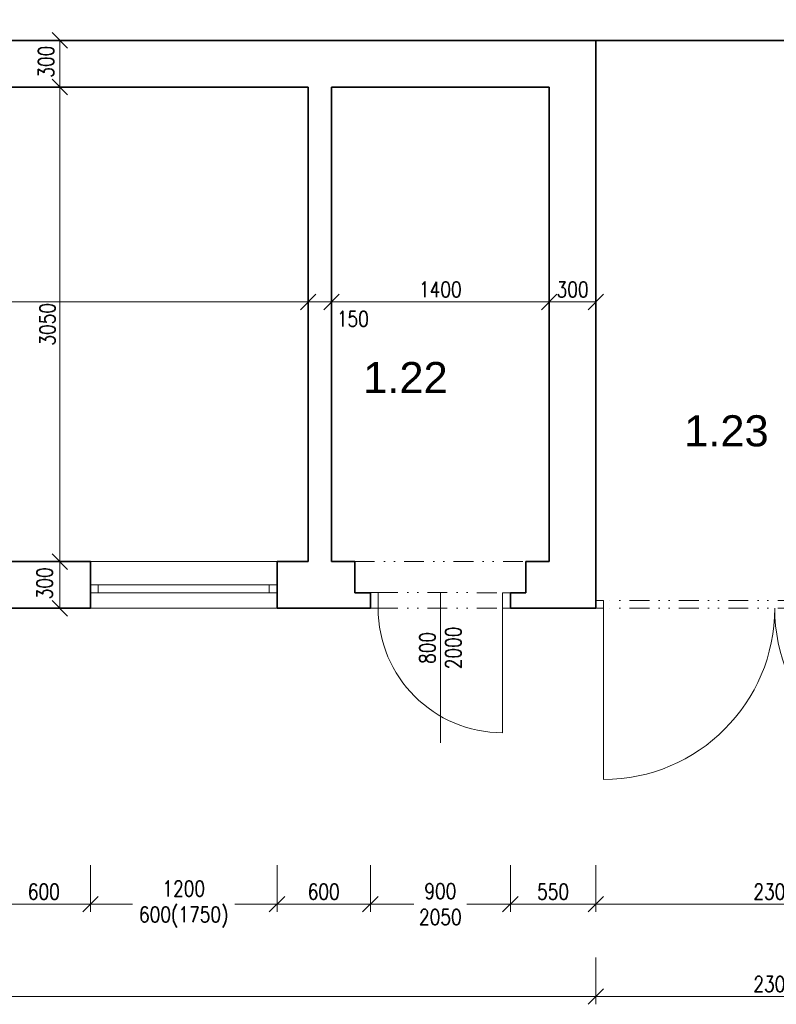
# Model space of a CAD drawing. Header units: millimetres. Extents: x -485339 to 286898, y -1189934 to 1602269.
# Tile 120 of 230: x 89040 to 93906, y -1099931 to -1093602. Entities that reach past the tile are written whole.
import ezdxf

# ---------------------------------------------------------------- set-up
doc = ezdxf.new("R2010")
doc.units = ezdxf.units.MM
doc.header["$LTSCALE"] = 10
doc.linetypes.add('DĚLICÍ2', pattern=[15.875, 6.35, -3.175, 0, -3.175, 0, -3.175])
doc.layers.get('Defpoints').update_dxf_attribs({"lineweight": 0})
for name, color, linetype, lineweight in [('St__otvory_dveře', 40, 'Continuous', 18), ('St_kóty', 132, 'Continuous', 18), ('St_otvory_okna', 40, 'Continuous', 18), ('St_plocha_místnosti', 250, 'Continuous', 18), ('St_popis_otvory', 40, 'Continuous', 18), ('St_sloupy_konstrukce haly', 5, 'Continuous', 35), ('St_čáry_nad', 250, 'DĚLICÍ2', 18), ('St_čáry_obrys', 5, 'Continuous', 35), ('St_čáry_plné', 250, 'Continuous', 18)]:
    doc.layers.add(name, color=color, linetype=linetype, lineweight=lineweight)
doc.styles.add('Andy', font='arial.ttf')
doc.styles.get("Standard").update_dxf_attribs({"font": 'simplex.shx', "width": 0.8})
doc.linetypes.add('ZIGZAG', pattern='A,0.00254,-5.08,[131,ltypeshp.shx,S=5.08,R=0,X=-5.08,Y=0],-10.16,[131,ltypeshp.shx,S=5.08,R=180,X=5.08,Y=0],-5.08', length=20.32254)
doc.dimstyles.new('stavebníM50 vnitřní', dxfattribs={"dimtxt": 100, "dimasz": 100, "dimexe": 50, "dimexo": 100, "dimgap": 30, "dimtad": 1, "dimdec": 0, "dimtxsty": 'Standard', "dimblk": 'OBLIQUE', "dimcen": 2.5, "dimclrd": 256, "dimclre": 256, "dimclrt": 256, "dimadec": 0, "dimazin": 0, "dimtfac": 1, "dimtdec": 0, "dimtmove": 2, "dimatfit": 2, "dimldrblk": 'OBLIQUE', "dimfxl": 250, "dimfxlon": 1, "dimlwd": -1, "dimlwe": -1, "dimarcsym": 0})

# ---------------------------------------------------------------- blocks, each defined once
blk = doc.blocks.new('G$CC1796412')
at = {"layer": 'St__otvory_dveře', "color": 0, "ltscale": 2}
blk.add_lwpolyline([(850, 0.8), (850, 800.8)], dxfattribs=at)
at = {"layer": 'St__otvory_dveře', "ltscale": 2}
for points in [[(50, 0), (0, 0), (0, -100), (50, -100)], [(900, 0.8), (850, 0.8), (850, -99.2), (900, -99.2)]]:
    blk.add_lwpolyline(points, close=True, dxfattribs=at)
at = {"layer": 'St__otvory_dveře', "linetype": 'DĚLICÍ2', "ltscale": 2}
for points in [[(50, 0), (850, 0.8)], [(50, -100), (850, -99.2)]]:
    blk.add_lwpolyline(points, dxfattribs=at)
at = {"layer": 'St__otvory_dveře', "color": 0, "ltscale": 2}
blk.add_arc((850, 0.8), 800, 90, 180, dxfattribs=at)
blk = doc.blocks.new('G$C09EC9A76')
at = {"layer": 'St_otvory_okna', "ltscale": 2}
for points in [[(1200, 50), (0, 50), (0, 0), (1200, 0)], [(0, 50), (50, 50), (50, 0), (0, 0)], [(1200, 50), (1150, 50), (1150, 0), (1200, 0)]]:
    blk.add_lwpolyline(points, close=True, dxfattribs=at)
blk = doc.blocks.new('G$C96BA53D1')
at = {"layer": 'St__otvory_dveře', "ltscale": 2}
for points in [[(0, -50), (50, -50), (50, 0), (0, 0)], [(2250, -50), (2300, -50), (2300, 0), (2250, 0)]]:
    blk.add_lwpolyline(points, close=True, dxfattribs=at)
at = {"layer": 'St__otvory_dveře', "linetype": 'DĚLICÍ2', "ltscale": 2}
for points in [[(2250, 0), (50, 0)], [(2250, -50), (50, -50)]]:
    blk.add_lwpolyline(points, dxfattribs=at)
at = {"layer": 'St__otvory_dveře', "ltscale": 2}
for points in [[(50, -50), (50, -1150)], [(2250, -50), (2250, -1150)]]:
    blk.add_lwpolyline(points, dxfattribs=at)
for centre, start, end in [((50, -50), 270, 0), ((2250, -50), 180, 270)]:
    blk.add_arc(centre, 1100, start, end, dxfattribs=at)
blk = doc.blocks.new('_OBLIQUE')
at = {"color": 0, "linetype": 'ByBlock'}
blk.add_line((-0.5, -0.5), (0.5, 0.5), dxfattribs=at)
blk = doc.blocks.new('*D5994')
at = {"layer": 'Defpoints', "color": 0}
for p in [(88895.3, -1096791.5), (89495.3, -1096791.5), (89495.3, -1099287)]:
    blk.add_point(p, dxfattribs=at)
at = {"layer": 'St_kóty'}
for p, q in [((88895.3, -1099037), (88895.3, -1099337)), ((89495.3, -1099037), (89495.3, -1099337)), ((88895.3, -1099287), (89495.3, -1099287))]:
    blk.add_line(p, q, dxfattribs=at)
at = {"layer": 'St_kóty', "linetype": 'ByBlock', "xscale": 100, "yscale": 100, "zscale": 100, "rotation": 180}
blk.add_blockref('_OBLIQUE', (88895.3, -1099287), dxfattribs=at)
at = {"layer": 'St_kóty', "linetype": 'ByBlock', "xscale": 100, "yscale": 100, "zscale": 100}
blk.add_blockref('_OBLIQUE', (89495.3, -1099287), dxfattribs=at)
at = {"layer": 'St_kóty', "insert": (89195.3, -1099207), "char_height": 100, "attachment_point": 5}
blk.add_mtext('600', dxfattribs=at)
blk = doc.blocks.new('*D5995')
at = {"layer": 'Defpoints', "color": 0}
for p in [(89495.3, -1096791.5), (90695.3, -1096791.5), (90695.3, -1099287)]:
    blk.add_point(p, dxfattribs=at)
at = {"layer": 'St_kóty'}
for p, q in [((89495.3, -1099037), (89495.3, -1099337)), ((90695.3, -1099037), (90695.3, -1099337)), ((89495.3, -1099287), (89766.2, -1099287)), ((90695.3, -1099287), (90424.3, -1099287))]:
    blk.add_line(p, q, dxfattribs=at)
at = {"layer": 'St_kóty', "linetype": 'ByBlock', "xscale": 100, "yscale": 100, "zscale": 100, "rotation": 180}
blk.add_blockref('_OBLIQUE', (89495.3, -1099287), dxfattribs=at)
at = {"layer": 'St_kóty', "linetype": 'ByBlock', "xscale": 100, "yscale": 100, "zscale": 100}
blk.add_blockref('_OBLIQUE', (90695.3, -1099287), dxfattribs=at)
at = {"layer": 'St_kóty', "insert": (90095.3, -1099287), "char_height": 100, "attachment_point": 5}
blk.add_mtext('1200\\P600(1750)', dxfattribs=at)
blk = doc.blocks.new('*D5996')
at = {"layer": 'Defpoints', "color": 0}
for p in [(90695.3, -1096791.5), (91295.3, -1096791.5), (91295.3, -1099287)]:
    blk.add_point(p, dxfattribs=at)
at = {"layer": 'St_kóty'}
for p, q in [((90695.3, -1099037), (90695.3, -1099337)), ((91295.3, -1099037), (91295.3, -1099337)), ((90695.3, -1099287), (91295.3, -1099287))]:
    blk.add_line(p, q, dxfattribs=at)
at = {"layer": 'St_kóty', "linetype": 'ByBlock', "xscale": 100, "yscale": 100, "zscale": 100, "rotation": 180}
blk.add_blockref('_OBLIQUE', (90695.3, -1099287), dxfattribs=at)
at = {"layer": 'St_kóty', "linetype": 'ByBlock', "xscale": 100, "yscale": 100, "zscale": 100}
blk.add_blockref('_OBLIQUE', (91295.3, -1099287), dxfattribs=at)
at = {"layer": 'St_kóty', "insert": (90995.3, -1099207), "char_height": 100, "attachment_point": 5}
blk.add_mtext('600', dxfattribs=at)
blk = doc.blocks.new('*D5997')
at = {"layer": 'Defpoints', "color": 0}
for p in [(91295.3, -1096791.5), (92195.3, -1096791.5), (92195.3, -1099287)]:
    blk.add_point(p, dxfattribs=at)
at = {"layer": 'St_kóty'}
for p, q in [((91295.3, -1099037), (91295.3, -1099337)), ((92195.3, -1099037), (92195.3, -1099337)), ((91295.3, -1099287), (91574.3, -1099287)), ((92195.3, -1099287), (91916.2, -1099287))]:
    blk.add_line(p, q, dxfattribs=at)
at = {"layer": 'St_kóty', "linetype": 'ByBlock', "xscale": 100, "yscale": 100, "zscale": 100, "rotation": 180}
blk.add_blockref('_OBLIQUE', (91295.3, -1099287), dxfattribs=at)
at = {"layer": 'St_kóty', "linetype": 'ByBlock', "xscale": 100, "yscale": 100, "zscale": 100}
blk.add_blockref('_OBLIQUE', (92195.3, -1099287), dxfattribs=at)
at = {"layer": 'St_kóty', "insert": (91745.3, -1099287), "char_height": 100, "attachment_point": 5}
blk.add_mtext('900\\P2050', dxfattribs=at)
blk = doc.blocks.new('*D5998')
at = {"layer": 'Defpoints', "color": 0}
for p in [(92195.3, -1096791.5), (92745.3, -1096791.5), (92745.3, -1099287)]:
    blk.add_point(p, dxfattribs=at)
at = {"layer": 'St_kóty'}
for p, q in [((92195.3, -1099037), (92195.3, -1099337)), ((92745.3, -1099037), (92745.3, -1099337)), ((92195.3, -1099287), (92745.3, -1099287))]:
    blk.add_line(p, q, dxfattribs=at)
at = {"layer": 'St_kóty', "linetype": 'ByBlock', "xscale": 100, "yscale": 100, "zscale": 100, "rotation": 180}
blk.add_blockref('_OBLIQUE', (92195.3, -1099287), dxfattribs=at)
at = {"layer": 'St_kóty', "linetype": 'ByBlock', "xscale": 100, "yscale": 100, "zscale": 100}
blk.add_blockref('_OBLIQUE', (92745.3, -1099287), dxfattribs=at)
at = {"layer": 'St_kóty', "insert": (92470.3, -1099207), "char_height": 100, "attachment_point": 5}
blk.add_mtext('550', dxfattribs=at)
blk = doc.blocks.new('*D5999')
at = {"layer": 'Defpoints', "color": 0}
for p in [(92745.3, -1096791.5), (95045.3, -1097641.5), (95045.3, -1099287)]:
    blk.add_point(p, dxfattribs=at)
at = {"layer": 'St_kóty'}
for p, q in [((92745.3, -1099037), (92745.3, -1099337)), ((95045.3, -1099037), (95045.3, -1099337)), ((92745.3, -1099287), (95045.3, -1099287))]:
    blk.add_line(p, q, dxfattribs=at)
at = {"layer": 'St_kóty', "linetype": 'ByBlock', "xscale": 100, "yscale": 100, "zscale": 100, "rotation": 180}
blk.add_blockref('_OBLIQUE', (92745.3, -1099287), dxfattribs=at)
at = {"layer": 'St_kóty', "linetype": 'ByBlock', "xscale": 100, "yscale": 100, "zscale": 100}
blk.add_blockref('_OBLIQUE', (95045.3, -1099287), dxfattribs=at)
at = {"layer": 'St_kóty', "insert": (93895.3, -1099207), "char_height": 100, "attachment_point": 5}
blk.add_mtext('2300', dxfattribs=at)
blk = doc.blocks.new('*D6007')
at = {"layer": 'Defpoints', "color": 0}
for p in [(83245.3, -1097385.4), (92745.3, -1097385.4), (92745.3, -1099881)]:
    blk.add_point(p, dxfattribs=at)
at = {"layer": 'St_kóty'}
for p, q in [((83245.3, -1099631), (83245.3, -1099931)), ((92745.3, -1099631), (92745.3, -1099931)), ((83245.3, -1099881), (92745.3, -1099881))]:
    blk.add_line(p, q, dxfattribs=at)
at = {"layer": 'St_kóty', "linetype": 'ByBlock', "xscale": 100, "yscale": 100, "zscale": 100, "rotation": 180}
blk.add_blockref('_OBLIQUE', (83245.3, -1099881), dxfattribs=at)
at = {"layer": 'St_kóty', "linetype": 'ByBlock', "xscale": 100, "yscale": 100, "zscale": 100}
blk.add_blockref('_OBLIQUE', (92745.3, -1099881), dxfattribs=at)
at = {"layer": 'St_kóty', "insert": (87995.3, -1099801), "char_height": 100, "attachment_point": 5}
blk.add_mtext('9500', dxfattribs=at)
blk = doc.blocks.new('*D6008')
at = {"layer": 'Defpoints', "color": 0}
for p in [(92745.3, -1097385.4), (95045.3, -1098235.4), (95045.3, -1099881)]:
    blk.add_point(p, dxfattribs=at)
at = {"layer": 'St_kóty'}
for p, q in [((92745.3, -1099631), (92745.3, -1099931)), ((95045.3, -1099631), (95045.3, -1099931)), ((92745.3, -1099881), (95045.3, -1099881))]:
    blk.add_line(p, q, dxfattribs=at)
at = {"layer": 'St_kóty', "linetype": 'ByBlock', "xscale": 100, "yscale": 100, "zscale": 100, "rotation": 180}
blk.add_blockref('_OBLIQUE', (92745.3, -1099881), dxfattribs=at)
at = {"layer": 'St_kóty', "linetype": 'ByBlock', "xscale": 100, "yscale": 100, "zscale": 100}
blk.add_blockref('_OBLIQUE', (95045.3, -1099881), dxfattribs=at)
at = {"layer": 'St_kóty', "insert": (93895.3, -1099801), "char_height": 100, "attachment_point": 5}
blk.add_mtext('2300', dxfattribs=at)
blk = doc.blocks.new('*D6048')
at = {"layer": 'Defpoints', "color": 0}
for p in [(92745.3, -1090603.1), (82055.3, -1093285.5), (92745.3, -1094586.3)]:
    blk.add_point(p, dxfattribs=at)
at = {"layer": 'St_kóty'}
for p, q in [((82055.3, -1090853.1), (82055.3, -1090553.1)), ((92745.3, -1090853.1), (92745.3, -1090553.1)), ((82055.3, -1090603.1), (92745.3, -1090603.1))]:
    blk.add_line(p, q, dxfattribs=at)
at = {"layer": 'St_kóty', "linetype": 'ByBlock', "xscale": 100, "yscale": 100, "zscale": 100, "rotation": 180}
blk.add_blockref('_OBLIQUE', (82055.3, -1090603.1), dxfattribs=at)
at = {"layer": 'St_kóty', "linetype": 'ByBlock', "xscale": 100, "yscale": 100, "zscale": 100}
blk.add_blockref('_OBLIQUE', (92745.3, -1090603.1), dxfattribs=at)
at = {"layer": 'St_kóty', "insert": (87400.3, -1090523.1), "char_height": 100, "attachment_point": 5}
blk.add_mtext('10690', dxfattribs=at)
blk = doc.blocks.new('*D6049')
at = {"layer": 'Defpoints', "color": 0}
for p in [(95045.3, -1090603.1), (92745.3, -1094586.3), (95045.3, -1094586.3)]:
    blk.add_point(p, dxfattribs=at)
at = {"layer": 'St_kóty'}
for p, q in [((92745.3, -1090853.1), (92745.3, -1090553.1)), ((95045.3, -1090853.1), (95045.3, -1090553.1)), ((92745.3, -1090603.1), (95045.3, -1090603.1))]:
    blk.add_line(p, q, dxfattribs=at)
at = {"layer": 'St_kóty', "linetype": 'ByBlock', "xscale": 100, "yscale": 100, "zscale": 100, "rotation": 180}
blk.add_blockref('_OBLIQUE', (92745.3, -1090603.1), dxfattribs=at)
at = {"layer": 'St_kóty', "linetype": 'ByBlock', "xscale": 100, "yscale": 100, "zscale": 100}
blk.add_blockref('_OBLIQUE', (95045.3, -1090603.1), dxfattribs=at)
at = {"layer": 'St_kóty', "insert": (93895.3, -1090523.1), "char_height": 100, "attachment_point": 5}
blk.add_mtext('2300', dxfattribs=at)
blk = doc.blocks.new('*D6052')
at = {"layer": 'Defpoints', "color": 0}
for p in [(89298.7, -1097085.4), (90695.3, -1097085.4), (90695.3, -1097385.4)]:
    blk.add_point(p, dxfattribs=at)
at = {"layer": 'St_kóty'}
for p, q in [((89548.7, -1097085.4), (89248.7, -1097085.4)), ((89298.7, -1097385.4), (89298.7, -1097085.4)), ((89548.7, -1097385.4), (89248.7, -1097385.4))]:
    blk.add_line(p, q, dxfattribs=at)
at = {"layer": 'St_kóty', "linetype": 'ByBlock', "xscale": 100, "yscale": 100, "zscale": 100}
for p, rotation in [((89298.7, -1097085.4), 90), ((89298.7, -1097385.4), 270)]:
    blk.add_blockref('_OBLIQUE', p, dxfattribs=dict(at, rotation=rotation))
at = {"layer": 'St_kóty', "insert": (89200.7, -1097224.9), "char_height": 100, "attachment_point": 5, "rotation": 90}
blk.add_mtext('300', dxfattribs=at)
blk = doc.blocks.new('*D6053')
at = {"layer": 'Defpoints', "color": 0}
for p in [(89298.7, -1094035.4), (90895.3, -1094035.4), (90695.3, -1097085.4)]:
    blk.add_point(p, dxfattribs=at)
at = {"layer": 'St_kóty'}
for p, q in [((89548.7, -1094035.4), (89248.7, -1094035.4)), ((89298.7, -1097085.4), (89298.7, -1094035.4)), ((89548.7, -1097085.4), (89248.7, -1097085.4))]:
    blk.add_line(p, q, dxfattribs=at)
at = {"layer": 'St_kóty', "linetype": 'ByBlock', "xscale": 100, "yscale": 100, "zscale": 100}
for p, rotation in [((89298.7, -1094035.4), 90), ((89298.7, -1097085.4), 270)]:
    blk.add_blockref('_OBLIQUE', p, dxfattribs=dict(at, rotation=rotation))
at = {"layer": 'St_kóty', "insert": (89218.7, -1095560.4), "char_height": 100, "attachment_point": 5, "rotation": 90}
blk.add_mtext('3050', dxfattribs=at)
blk = doc.blocks.new('*D6054')
at = {"layer": 'Defpoints', "color": 0}
for p in [(89298.7, -1093735.4), (90895.3, -1093735.4), (90895.3, -1094035.4)]:
    blk.add_point(p, dxfattribs=at)
at = {"layer": 'St_kóty'}
for p, q in [((89548.7, -1093735.4), (89248.7, -1093735.4)), ((89298.7, -1094035.4), (89298.7, -1093735.4)), ((89548.7, -1094035.4), (89248.7, -1094035.4))]:
    blk.add_line(p, q, dxfattribs=at)
at = {"layer": 'St_kóty', "linetype": 'ByBlock', "xscale": 100, "yscale": 100, "zscale": 100}
for p, rotation in [((89298.7, -1093735.4), 90), ((89298.7, -1094035.4), 270)]:
    blk.add_blockref('_OBLIQUE', p, dxfattribs=dict(at, rotation=rotation))
at = {"layer": 'St_kóty', "insert": (89209.7, -1093872.8), "char_height": 100, "attachment_point": 5, "rotation": 90}
blk.add_mtext('300', dxfattribs=at)
blk = doc.blocks.new('*D6135')
at = {"layer": 'Defpoints', "color": 0}
for p in [(90895.3, -1094035.4), (90895.3, -1095416.3), (83545.3, -1095665.4)]:
    blk.add_point(p, dxfattribs=at)
at = {"layer": 'St_kóty'}
for p, q in [((90895.3, -1095166.3), (90895.3, -1095466.3)), ((83545.3, -1095565.4), (83545.3, -1095366.3)), ((83545.3, -1095416.3), (90895.3, -1095416.3))]:
    blk.add_line(p, q, dxfattribs=at)
at = {"layer": 'St_kóty', "linetype": 'ByBlock', "xscale": 100, "yscale": 100, "zscale": 100, "rotation": 180}
blk.add_blockref('_OBLIQUE', (83545.3, -1095416.3), dxfattribs=at)
at = {"layer": 'St_kóty', "linetype": 'ByBlock', "xscale": 100, "yscale": 100, "zscale": 100}
blk.add_blockref('_OBLIQUE', (90895.3, -1095416.3), dxfattribs=at)
at = {"layer": 'St_kóty', "insert": (87220.3, -1095336.3), "char_height": 100, "attachment_point": 5}
blk.add_mtext('7350', dxfattribs=at)
blk = doc.blocks.new('*D6136')
at = {"layer": 'Defpoints', "color": 0}
for p in [(90895.3, -1094035.4), (91045.3, -1094035.4), (91045.3, -1095416.3)]:
    blk.add_point(p, dxfattribs=at)
at = {"layer": 'St_kóty'}
for p, q in [((90895.3, -1095166.3), (90895.3, -1095466.3)), ((91045.3, -1095166.3), (91045.3, -1095466.3)), ((90895.3, -1095416.3), (91045.3, -1095416.3))]:
    blk.add_line(p, q, dxfattribs=at)
at = {"layer": 'St_kóty', "linetype": 'ByBlock', "xscale": 100, "yscale": 100, "zscale": 100, "rotation": 180}
blk.add_blockref('_OBLIQUE', (90895.3, -1095416.3), dxfattribs=at)
at = {"layer": 'St_kóty', "linetype": 'ByBlock', "xscale": 100, "yscale": 100, "zscale": 100}
blk.add_blockref('_OBLIQUE', (91045.3, -1095416.3), dxfattribs=at)
at = {"layer": 'St_kóty', "insert": (91182.5, -1095525.3), "char_height": 100, "attachment_point": 5}
blk.add_mtext('150', dxfattribs=at)
blk = doc.blocks.new('*D6137')
at = {"layer": 'Defpoints', "color": 0}
for p in [(91045.3, -1094035.4), (92445.3, -1094035.4), (92445.3, -1095416.3)]:
    blk.add_point(p, dxfattribs=at)
at = {"layer": 'St_kóty'}
for p, q in [((91045.3, -1095166.3), (91045.3, -1095466.3)), ((92445.3, -1095166.3), (92445.3, -1095466.3)), ((91045.3, -1095416.3), (92445.3, -1095416.3))]:
    blk.add_line(p, q, dxfattribs=at)
at = {"layer": 'St_kóty', "linetype": 'ByBlock', "xscale": 100, "yscale": 100, "zscale": 100, "rotation": 180}
blk.add_blockref('_OBLIQUE', (91045.3, -1095416.3), dxfattribs=at)
at = {"layer": 'St_kóty', "linetype": 'ByBlock', "xscale": 100, "yscale": 100, "zscale": 100}
blk.add_blockref('_OBLIQUE', (92445.3, -1095416.3), dxfattribs=at)
at = {"layer": 'St_kóty', "insert": (91745.3, -1095336.3), "char_height": 100, "attachment_point": 5}
blk.add_mtext('1400', dxfattribs=at)
blk = doc.blocks.new('*D6138')
at = {"layer": 'Defpoints', "color": 0}
for p in [(92745.3, -1093735.4), (92445.3, -1094035.4), (92745.3, -1095416.3)]:
    blk.add_point(p, dxfattribs=at)
at = {"layer": 'St_kóty'}
for p, q in [((92445.3, -1095166.3), (92445.3, -1095466.3)), ((92745.3, -1095166.3), (92745.3, -1095466.3)), ((92445.3, -1095416.3), (92745.3, -1095416.3))]:
    blk.add_line(p, q, dxfattribs=at)
at = {"layer": 'St_kóty', "linetype": 'ByBlock', "xscale": 100, "yscale": 100, "zscale": 100, "rotation": 180}
blk.add_blockref('_OBLIQUE', (92445.3, -1095416.3), dxfattribs=at)
at = {"layer": 'St_kóty', "linetype": 'ByBlock', "xscale": 100, "yscale": 100, "zscale": 100}
blk.add_blockref('_OBLIQUE', (92745.3, -1095416.3), dxfattribs=at)
at = {"layer": 'St_kóty', "insert": (92595.3, -1095336.3), "char_height": 100, "attachment_point": 5}
blk.add_mtext('300', dxfattribs=at)

msp = doc.modelspace()

# ---------------------------------------------------------------- linework, layer by layer
at = {"layer": 'St_popis_otvory'}
msp.add_lwpolyline([(91745.3, -1098251.2), (91745.3, -1097285)], dxfattribs=at)
at = {"layer": 'St_sloupy_konstrukce haly', "linetype": 'ZIGZAG', "ltscale": 0.5}
msp.add_lwpolyline([(95045.3, -1093735.4), (92745.3, -1093735.4)], dxfattribs=at)
at = {"layer": 'St_čáry_nad', "ltscale": 2}
msp.add_lwpolyline([(91195.3, -1097085.4), (92295.3, -1097085.4)], dxfattribs=at)
at = {"layer": 'St_čáry_obrys', "ltscale": 2}
for points in [[(92745.3, -1093735.4), (82055.3, -1093735.4)], [(92745.3, -1097385.4), (92745.3, -1093735.4)], [(90895.3, -1094035.4), (83545.3, -1094035.4)], [(90895.3, -1097085.4), (90895.3, -1094035.4)], [(92445.3, -1094035.4), (91045.3, -1094035.4)], [(91045.3, -1097085.4), (91045.3, -1094035.4)], [(92445.3, -1097085.4), (92445.3, -1094035.4)], [(89495.3, -1097085.4), (88895.3, -1097085.4)], [(89495.3, -1097385.4), (89495.3, -1097085.4)], [(90895.3, -1097085.4), (90695.3, -1097085.4)], [(90695.3, -1097385.4), (90695.3, -1097085.4)], [(91195.3, -1097085.4), (91045.3, -1097085.4)], [(91195.3, -1097285.4), (91195.3, -1097085.4)], [(92445.3, -1097085.4), (92295.3, -1097085.4)], [(92295.3, -1097285.4), (92295.3, -1097085.4)], [(91195.3, -1097285.4), (91295.3, -1097285.4)], [(91295.3, -1097385.4), (91295.3, -1097285.4)], [(92195.3, -1097385.4), (92195.3, -1097285.4)], [(92195.3, -1097385.4), (92195.3, -1097285.4)], [(92295.3, -1097285.4), (92195.3, -1097285.4)], [(89495.3, -1097385.4), (88895.3, -1097385.4)], [(91295.3, -1097385.4), (90695.3, -1097385.4)], [(92745.3, -1097385.4), (92195.3, -1097385.4)]]:
    msp.add_lwpolyline(points, dxfattribs=at)
at = {"layer": 'St_čáry_plné'}
for p, q in [((89495.3, -1097085.4), (90695.3, -1097085.4)), ((89495.3, -1097385.4), (90695.3, -1097385.4))]:
    msp.add_line(p, q, dxfattribs=at)

# ---------------------------------------------------------------- block references
at = {"layer": 'St__otvory_dveře', "xscale": -1, "rotation": 180}
msp.add_blockref('G$CC1796412', (91295.3, -1097384.6), dxfattribs=at)
at = {"layer": 'St__otvory_dveře'}
msp.add_blockref('G$C96BA53D1', (92745.3, -1097335.4), dxfattribs=at)
at = {"layer": 'St_otvory_okna', "ltscale": 2}
msp.add_blockref('G$C09EC9A76', (89495.3, -1097285.4), dxfattribs=at)

# ---------------------------------------------------------------- texts
at = {"layer": 'St_plocha_místnosti', "ltscale": 2, "style": 'Andy'}
for s, p in [('1.22', (91248.8, -1096002.6)), ('1.23', (93312.8, -1096344.9))]:
    msp.add_text(s, height=200, dxfattribs=at).set_placement(p)
at = {"layer": 'St_popis_otvory', "insert": (91745.3, -1097640), "char_height": 100, "width": 1342.526, "attachment_point": 5, "rotation": 90}
msp.add_mtext('800\\P2000', dxfattribs=at)

# ---------------------------------------------------------------- dimensions: what is measured, and where the dimension line sits
at = {"layer": 'St_kóty'}
for base, p1, p2, picture, middle in [((92745.3, -1090603.1), (82055.3, -1093285.5), (92745.3, -1094586.3), '*D6048', (87400.3, -1090523.1)), ((95045.3, -1090603.1), (92745.3, -1094586.3), (95045.3, -1094586.3), '*D6049', (93895.3, -1090523.1)), ((92745.3, -1095416.3), (92445.3, -1094035.4), (92745.3, -1093735.4), '*D6138', (92595.3, -1095336.3)), ((90895.3, -1095416.3), (83545.3, -1095665.4), (90895.3, -1094035.4), '*D6135', (87220.3, -1095336.3)), ((92445.3, -1095416.3), (91045.3, -1094035.4), (92445.3, -1094035.4), '*D6137', (91745.3, -1095336.3)), ((89495.3, -1099287), (88895.3, -1096791.5), (89495.3, -1096791.5), '*D5994', (89195.3, -1099207)), ((91295.3, -1099287), (90695.3, -1096791.5), (91295.3, -1096791.5), '*D5996', (90995.3, -1099207)), ((92745.3, -1099287), (92195.3, -1096791.5), (92745.3, -1096791.5), '*D5998', (92470.3, -1099207)), ((95045.3, -1099287), (92745.3, -1096791.5), (95045.3, -1097641.5), '*D5999', (93895.3, -1099207)), ((92745.3, -1099881), (83245.3, -1097385.4), (92745.3, -1097385.4), '*D6007', (87995.3, -1099801)), ((95045.3, -1099881), (92745.3, -1097385.4), (95045.3, -1098235.4), '*D6008', (93895.3, -1099801))]:
    dim = msp.add_linear_dim(base=base, p1=p1, p2=p2, dimstyle='stavebníM50 vnitřní', dxfattribs=at)
    dim.commit()
    dim.dimension.update_dxf_attribs({"geometry": picture, "text_midpoint": middle})
for base, p1, p2, picture, middle in [((89298.7, -1093735.4), (90895.3, -1094035.4), (90895.3, -1093735.4), '*D6054', (89209.7, -1093872.8)), ((89298.7, -1097085.4), (90695.3, -1097385.4), (90695.3, -1097085.4), '*D6052', (89200.7, -1097224.9))]:
    dim = msp.add_linear_dim(base=base, p1=p1, p2=p2, angle=90, dimstyle='stavebníM50 vnitřní', dxfattribs=at)
    dim.commit()
    dim.dimension.update_dxf_attribs({"geometry": picture, "text_midpoint": middle, "dimtype": 160})
dim = msp.add_linear_dim(base=(89298.7, -1094035.4), p1=(90695.3, -1097085.4), p2=(90895.3, -1094035.4), angle=90, dimstyle='stavebníM50 vnitřní', dxfattribs=at)
dim.commit()
dim.dimension.update_dxf_attribs({"geometry": '*D6053', "text_midpoint": (89218.7, -1095560.4)})
dim = msp.add_linear_dim(base=(91045.3, -1095416.3), p1=(90895.3, -1094035.4), p2=(91045.3, -1094035.4), dimstyle='stavebníM50 vnitřní', dxfattribs=at)
dim.commit()
dim.dimension.update_dxf_attribs({"geometry": '*D6136', "text_midpoint": (91182.5, -1095525.3), "dimtype": 160})
for base, p1, p2, text, picture, middle in [((90695.3, -1099287), (89495.3, -1096791.5), (90695.3, -1096791.5), '<>\\P600(1750)', '*D5995', (90095.3, -1099287)), ((92195.3, -1099287), (91295.3, -1096791.5), (92195.3, -1096791.5), '<>\\P2050', '*D5997', (91745.3, -1099287))]:
    dim = msp.add_linear_dim(base=base, p1=p1, p2=p2, text=text, dimstyle='stavebníM50 vnitřní', dxfattribs=at)
    dim.commit()
    dim.dimension.update_dxf_attribs({"geometry": picture, "text_midpoint": middle, "dimtype": 160})

doc.saveas('drawing.dxf')
